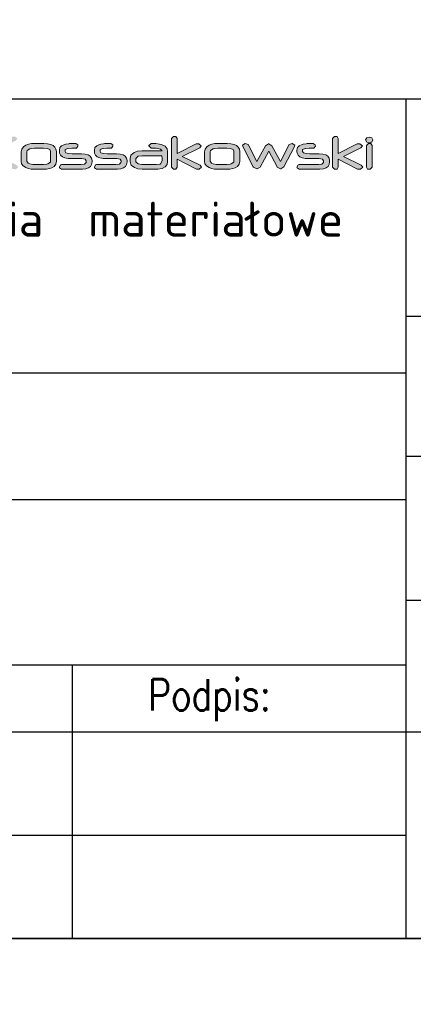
# Model space of a CAD drawing. Header units: millimetres. Extents: x -34919 to 306996, y -293018 to -145733.
# Tile 175 of 256: x 82283 to 82498, y -196154 to -195615. Entities that reach past the tile are written whole.
import ezdxf

# ---------------------------------------------------------------- set-up
doc = ezdxf.new("R2010")
doc.units = ezdxf.units.MM
doc.header["$LTSCALE"] = 3
doc.layers.add('Prz', color=5, linetype='Continuous')
doc.layers.add('TABELA', color=7, linetype='Continuous')
doc.layers.add('SIATKA', color=5, linetype='Continuous', lineweight=18)
doc.styles.add('Annotative', font='txt')
doc.styles.add('NOVE3', font='romans.shx', dxfattribs={"width": 0.7})
doc.styles.add('ROMANS', font='romans.shx')

# ---------------------------------------------------------------- blocks, each defined once
blk = doc.blocks.new('structure pro')
h = blk.add_hatch(color=7)
h.dxf.hatch_style = 1
h.paths.add_polyline_path([(739.2, 22.6), (739.75, 24.09), (741.79, 25.19), (745.17, 25.58), (748.07, 25.58), (749.33, 27.39), (749.17, 28.65), (747.37, 29.9), (747.13, 29.9), (743.75, 29.75), (741, 29.43), (738.81, 28.88), (738.33, 28.65), (735.98, 27.23), (734.56, 25.19), (734.09, 22.6), (734.09, 8.31), (734.09, 7.76), (735.9, 6.34), (738.18, 6.5), (739.2, 8.31)])
h.paths.add_polyline_path([(553.28, 43.25), (550.33, 45.35), (549.87, 45.35), (544.24, 45.15), (539.6, 44.63), (536, 43.65), (535.15, 43.39), (531.22, 40.96), (528.86, 37.63), (528.08, 33.24), (528.08, 9.48), (528.21, 8.44), (531.15, 6.21), (534.95, 6.47), (536.72, 9.42), (536.72, 33.24), (537.63, 35.79), (540.91, 37.56), (546.6, 38.22), (551.38, 38.28), (553.54, 41.29)])
h.paths.add_polyline_path([(115.83, 43.25), (112.82, 45.35), (112.42, 45.35), (106.8, 45.15), (102.15, 44.63), (98.48, 43.65), (97.7, 43.39), (93.77, 40.96), (91.42, 37.63), (90.63, 33.24), (90.63, 9.48), (90.7, 8.44), (93.71, 6.21), (97.44, 6.47), (99.2, 9.42), (99.2, 33.24), (100.12, 35.79), (103.46, 37.56), (109.15, 38.22), (113.93, 38.28), (116.02, 41.29)])
h.paths.add_polyline_path([(1436.84, 35.09), (1434.56, 35.72), (1432.28, 35.09), (1431.18, 33.12), (1432.28, 31.08), (1434.56, 30.45), (1436.84, 31.08), (1437.86, 33.12)])
h.paths.add_polyline_path([(1436.13, 29.75), (1433.93, 29.98), (1432.05, 28.02), (1432.05, 8.31), (1432.99, 6.58), (1435.27, 6.34), (1437.15, 8.31), (1437.15, 28.02)])
h.paths.add_polyline_path([(1405.27, 36.11), (1403.07, 36.19), (1401.18, 34.3), (1401.18, 8.31), (1403.07, 6.34), (1405.27, 6.58), (1406.29, 8.31), (1406.29, 15.45), (1423.96, 6.58), (1426.47, 6.34), (1428.59, 8.15), (1427.33, 10.03), (1411.08, 18.12), (1426.94, 26.06), (1428.28, 27.86), (1426.08, 29.67), (1423.72, 29.51), (1406.29, 20.79), (1406.29, 34.3)])
h.paths.add_polyline_path([(1385.4, 28.65), (1383.59, 29.9), (1380.45, 29.83), (1377.94, 29.75), (1377.15, 29.67), (1374.48, 29.35), (1373.38, 29.04), (1370.71, 27.86), (1369.14, 26.13), (1368.67, 23.86), (1368.67, 22.6), (1368.82, 20.95), (1369.77, 19.22), (1371.34, 17.81), (1373.62, 16.87), (1376.6, 16.32), (1380.21, 16.08), (1388.62, 16.08), (1389.09, 16.08), (1392.07, 15.53), (1393.01, 13.96), (1393.01, 13.1), (1392.94, 12.47), (1391.44, 11.13), (1388.22, 10.74), (1370.71, 10.74), (1369.77, 10.51), (1368.75, 8.31), (1368.82, 7.68), (1370.71, 6.34), (1388.14, 6.34), (1389.64, 6.42), (1392.78, 6.81), (1395.21, 7.68), (1397.02, 9.01), (1398.04, 10.82), (1398.43, 13.1), (1398.43, 14.2), (1398.43, 14.35), (1397.96, 16.55), (1396.78, 18.28), (1394.9, 19.54), (1392.23, 20.24), (1388.85, 20.48), (1380.29, 20.48), (1377.15, 20.71), (1374.64, 21.42), (1373.85, 22.6), (1373.85, 23.86), (1373.93, 24.33), (1376.36, 25.43), (1376.68, 25.43), (1379.9, 25.51), (1383.59, 25.51), (1384.22, 25.58), (1385.55, 27.39)])
h.paths.add_polyline_path([(1324.29, 28.8), (1321.55, 29.98), (1321.47, 29.98), (1319.19, 28.33), (1319.5, 27.08), (1328.85, 8.46), (1329.09, 8.15), (1332.07, 6.74), (1332.38, 6.74), (1335.21, 8.38), (1342.99, 22.76), (1350.6, 8.46), (1350.68, 8.31), (1353.67, 6.81), (1353.98, 6.81), (1356.81, 8.46), (1366.39, 27.08), (1366.7, 28.33), (1366.7, 28.41), (1364.27, 29.98), (1361.6, 28.8), (1353.67, 13.49), (1345.89, 27.78), (1345.89, 27.86), (1342.99, 29.51), (1342.75, 29.51), (1340, 27.78), (1332.23, 13.49)])
h.paths.add_polyline_path([(1308.59, 29.67), (1305.13, 29.9), (1296.49, 29.9), (1293.98, 29.75), (1291.15, 29.2), (1288.8, 28.33), (1286.6, 26.92), (1285.11, 24.8), (1284.56, 22.36), (1284.56, 13.65), (1284.95, 11.45), (1286.36, 9.41), (1288.8, 7.83), (1290.84, 7.13), (1293.59, 6.58), (1296.49, 6.34), (1305.13, 6.34), (1307.49, 6.5), (1310.32, 6.97), (1312.59, 7.76), (1314.56, 9.01), (1316.05, 11.05), (1316.6, 13.65), (1316.6, 22.36), (1316.6, 22.44), (1316.28, 24.72), (1315.26, 26.61), (1313.69, 28.02), (1311.49, 29.04)])
h.paths.add_polyline_path([(1296.57, 25.51), (1304.97, 25.51), (1308.43, 25.19), (1310.63, 24.33), (1311.34, 22.76), (1311.34, 13.65), (1311.18, 12.86), (1308.82, 11.29), (1307.8, 11.05), (1304.97, 10.74), (1296.57, 10.74), (1295.08, 10.74), (1292.41, 11.21), (1291, 11.84), (1289.74, 13.65), (1289.74, 22.36), (1289.97, 23.39), (1292.33, 24.96), (1293.67, 25.27)], flags=16)
h.paths.add_polyline_path([(1258.48, 36.11), (1256.28, 36.19), (1254.4, 34.3), (1254.4, 8.31), (1256.28, 6.34), (1258.48, 6.58), (1259.5, 8.31), (1259.5, 15.45), (1277.17, 6.58), (1279.69, 6.34), (1281.81, 8.15), (1280.55, 10.03), (1264.29, 18.12), (1280.16, 26.06), (1281.49, 27.86), (1279.29, 29.67), (1276.94, 29.51), (1259.5, 20.79), (1259.5, 34.3)])
h.paths.add_polyline_path([(1240.1, 29.75), (1235.86, 29.9), (1233.9, 27.94), (1233.9, 27.63), (1235.86, 25.51), (1237.04, 25.51), (1237.28, 25.51), (1238.14, 25.58), (1238.85, 25.58), (1240.57, 25.51), (1244.34, 24.8), (1245.84, 23.15), (1227.54, 23.15), (1223.61, 22.76), (1220.47, 21.66), (1220.31, 21.58), (1217.56, 19.3), (1216.7, 16.16), (1216.7, 13.18), (1216.7, 13.02), (1217.72, 10.11), (1220.71, 7.83), (1223.93, 6.74), (1227.69, 6.34), (1240.34, 6.34), (1242.15, 6.42), (1245.99, 7.05), (1248.74, 8.46), (1250.39, 10.58), (1250.94, 13.41), (1250.94, 22.68), (1250.55, 24.96), (1248.66, 27.39), (1245.29, 29.04), (1243.56, 29.35)])
h.paths.add_polyline_path([(1240.42, 10.74), (1227.54, 10.74), (1224.16, 11.21), (1221.88, 13.25), (1221.88, 16.24), (1224.08, 18.2), (1227.46, 18.75), (1245.76, 18.75), (1245.76, 17.89), (1245.84, 16.71), (1245.84, 15.53), (1245.84, 14.67), (1245.84, 14.12), (1244.34, 11.29), (1244.11, 11.13)], flags=16)
h.paths.add_polyline_path([(1200.91, 28.65), (1199.11, 29.9), (1196.04, 29.83), (1193.45, 29.75), (1192.67, 29.67), (1190, 29.35), (1188.9, 29.04), (1186.31, 27.86), (1184.74, 26.13), (1184.19, 23.86), (1184.19, 22.6), (1184.42, 20.95), (1185.29, 19.22), (1186.86, 17.81), (1189.13, 16.87), (1192.12, 16.32), (1195.73, 16.08), (1204.13, 16.08), (1204.61, 16.08), (1207.59, 15.53), (1208.53, 13.96), (1208.53, 13.1), (1208.45, 12.47), (1206.96, 11.13), (1203.74, 10.74), (1186.23, 10.74), (1185.29, 10.51), (1184.26, 8.31), (1184.34, 7.68), (1186.23, 6.34), (1203.66, 6.34), (1205.16, 6.42), (1208.3, 6.81), (1210.81, 7.68), (1212.54, 9.01), (1213.56, 10.82), (1213.95, 13.1), (1213.95, 14.2), (1213.95, 14.35), (1213.48, 16.55), (1212.3, 18.28), (1210.42, 19.54), (1207.75, 20.24), (1204.37, 20.48), (1195.81, 20.48), (1192.67, 20.71), (1190.15, 21.42), (1189.37, 22.6), (1189.37, 23.86), (1189.45, 24.33), (1191.88, 25.43), (1192.2, 25.43), (1195.42, 25.51), (1199.11, 25.51), (1199.74, 25.58), (1201.07, 27.39)])
h.paths.add_polyline_path([(1169.11, 28.65), (1167.3, 29.9), (1164.16, 29.83), (1161.65, 29.75), (1160.86, 29.67), (1158.19, 29.35), (1157.09, 29.04), (1154.42, 27.86), (1152.85, 26.13), (1152.38, 23.86), (1152.38, 22.6), (1152.54, 20.95), (1153.48, 19.22), (1155.05, 17.81), (1157.33, 16.87), (1160.23, 16.32), (1163.92, 16.08), (1172.33, 16.08), (1172.72, 16.08), (1175.7, 15.53), (1176.72, 13.96), (1176.72, 13.1), (1176.65, 12.47), (1175.15, 11.13), (1171.86, 10.74), (1154.34, 10.74), (1153.48, 10.51), (1152.46, 8.31), (1152.54, 7.68), (1154.34, 6.34), (1171.86, 6.34), (1173.35, 6.42), (1176.49, 6.81), (1178.92, 7.68), (1180.73, 9.01), (1181.75, 10.82), (1182.07, 13.1), (1182.07, 14.2), (1182.07, 14.35), (1181.67, 16.55), (1180.49, 18.28), (1178.61, 19.54), (1175.94, 20.24), (1172.56, 20.48), (1163.92, 20.48), (1160.78, 20.71), (1158.35, 21.42), (1157.48, 22.6), (1157.48, 23.86), (1157.64, 24.33), (1160.08, 25.43), (1160.39, 25.43), (1163.61, 25.51), (1167.3, 25.51), (1167.93, 25.58), (1169.26, 27.39)])
h.paths.add_polyline_path([(1141.62, 29.67), (1138.16, 29.9), (1129.52, 29.9), (1127.01, 29.75), (1124.18, 29.2), (1121.83, 28.33), (1119.63, 26.92), (1118.06, 24.8), (1117.59, 22.36), (1117.59, 13.65), (1117.98, 11.45), (1119.39, 9.41), (1121.83, 7.83), (1123.87, 7.13), (1126.62, 6.58), (1129.52, 6.34), (1138.16, 6.34), (1140.52, 6.5), (1143.35, 6.97), (1145.62, 7.76), (1147.59, 9.01), (1149.08, 11.05), (1149.63, 13.65), (1149.63, 22.36), (1149.63, 22.44), (1149.24, 24.72), (1148.29, 26.61), (1146.72, 28.02), (1144.45, 29.04)])
h.paths.add_polyline_path([(1129.6, 25.51), (1138.01, 25.51), (1141.46, 25.19), (1143.66, 24.33), (1144.37, 22.76), (1144.37, 13.65), (1144.13, 12.86), (1141.85, 11.29), (1140.83, 11.05), (1138.01, 10.74), (1129.6, 10.74), (1128.11, 10.74), (1125.44, 11.21), (1123.95, 11.84), (1122.77, 13.65), (1122.77, 22.36), (1123.01, 23.39), (1125.36, 24.96), (1126.7, 25.27)], flags=16)
h.paths.add_polyline_path([(1086.96, 34.3), (1084.99, 36.19), (1082.72, 36.11), (1081.62, 34.3), (1081.62, 8.31), (1082.72, 6.58), (1084.99, 6.34), (1086.96, 8.31), (1086.96, 18.67), (1109.81, 6.66), (1112.64, 6.34), (1114.84, 8.15), (1113.58, 10.03), (1091.75, 21.58), (1112.8, 32.65), (1114.13, 34.46), (1111.93, 36.19), (1108.95, 36.03), (1086.96, 24.33)])
h.paths.add_polyline_path([(1052.94, 36.11), (1050.74, 36.19), (1048.78, 34.3), (1048.78, 20.56), (1044.07, 15.92), (1043.59, 15.14), (1044.62, 14.35), (1046.11, 14.67), (1048.78, 17.26), (1048.78, 8.31), (1049.88, 6.58), (1052.08, 6.34), (1053.96, 8.31), (1053.96, 22.29), (1058.83, 27), (1059.22, 27.78), (1058.2, 28.57), (1056.79, 28.33), (1053.96, 25.58), (1053.96, 34.3)])
h.paths.add_polyline_path([(1034.65, 29.67), (1031.51, 29.9), (1021.93, 29.9), (1019.02, 29.75), (1016.2, 29.28), (1013.92, 28.49), (1011.56, 27), (1009.99, 24.96), (1009.52, 22.44), (1009.52, 13.8), (1009.52, 13.1), (1010.38, 10.66), (1012.35, 8.54), (1013.05, 8.07), (1015.41, 7.13), (1018.63, 6.58), (1021.14, 6.42), (1022.32, 6.42), (1025.39, 6.34), (1026.01, 6.42), (1027.27, 8.31), (1027.19, 9.41), (1025.39, 10.74), (1023.89, 10.74), (1021.22, 10.82), (1018.79, 11.13), (1017.53, 11.53), (1015.49, 13.02), (1014.86, 15.45), (1014.86, 15.61), (1040.54, 15.61), (1040.86, 15.61), (1041.96, 17.73), (1041.96, 23.39), (1041.8, 24.72), (1040.62, 26.92), (1038.27, 28.57), (1037.24, 29.04)])
h.paths.add_polyline_path([(1022.71, 25.58), (1026.41, 25.58), (1028.06, 25.58), (1031.9, 25.35), (1034.73, 24.88), (1036.38, 24.01), (1036.93, 22.99), (1036.93, 20.09), (1014.7, 20.09), (1014.7, 22.76), (1015.18, 24.01), (1017.92, 25.19), (1019.89, 25.43)], flags=16)
h.paths.add_polyline_path([(965.23, 28.8), (962.48, 29.98), (962.4, 29.98), (960.04, 28.33), (960.36, 27.08), (969.78, 8.46), (969.94, 8.15), (973, 6.74), (973.32, 6.74), (976.14, 8.38), (983.84, 22.76), (991.46, 8.46), (991.54, 8.31), (994.52, 6.81), (994.91, 6.81), (997.66, 8.46), (1007.24, 27.08), (1007.64, 28.33), (1007.64, 28.41), (1005.2, 29.98), (1002.45, 28.8), (994.52, 13.49), (986.82, 27.78), (986.75, 27.86), (983.84, 29.51), (983.68, 29.51), (980.85, 27.78), (973.16, 13.49)])
h.paths.add_polyline_path([(946.61, 29.75), (942.37, 29.9), (940.41, 27.94), (940.41, 27.63), (942.37, 25.51), (943.55, 25.51), (943.79, 25.51), (944.65, 25.58), (945.36, 25.58), (947.08, 25.51), (950.85, 24.8), (952.35, 23.15), (934.05, 23.15), (930.2, 22.76), (926.98, 21.66), (926.82, 21.58), (924.07, 19.3), (923.21, 16.16), (923.21, 13.18), (923.21, 13.02), (924.23, 10.11), (927.21, 7.83), (930.43, 6.74), (934.2, 6.34), (946.85, 6.34), (948.66, 6.42), (952.5, 7.05), (955.25, 8.46), (956.9, 10.58), (957.45, 13.41), (957.45, 22.68), (957.06, 24.96), (955.17, 27.39), (951.8, 29.04), (950.07, 29.35)])
h.paths.add_polyline_path([(946.93, 10.74), (934.05, 10.74), (930.67, 11.21), (928.39, 13.25), (928.39, 16.24), (930.59, 18.2), (933.97, 18.75), (952.27, 18.75), (952.27, 17.89), (952.35, 16.71), (952.35, 15.53), (952.35, 14.67), (952.35, 14.12), (950.85, 11.29), (950.62, 11.13)], flags=16)
h.paths.add_polyline_path([(911.82, 35.95), (907.89, 36.19), (885.28, 36.19), (883.31, 34.3), (883.31, 8.31), (885.28, 6.34), (887.63, 6.58), (888.81, 8.31), (888.81, 17.02), (907.66, 17.02), (909.07, 17.1), (912.76, 17.49), (915.98, 18.52), (917.4, 19.22), (919.68, 21.66), (920.46, 24.96), (920.46, 29.59), (920.38, 30.3), (918.97, 32.97), (915.75, 34.93), (915.12, 35.17)])
h.paths.add_polyline_path([(888.81, 31.79), (907.97, 31.79), (910.41, 31.71), (913.86, 30.85), (915.04, 29.2), (915.04, 25.11), (914.57, 23.54), (912.29, 22.05), (907.97, 21.5), (888.81, 21.5)], flags=16)
h.paths.add_polyline_path([(851.51, 11.05), (852.6, 9.09), (851.51, 7.05), (849.23, 6.42), (846.95, 7.05), (845.85, 9.09), (846.95, 11.05), (849.23, 11.68)])
h.paths.add_polyline_path([(828.34, 38.54), (827.32, 38.7), (825.59, 38.07), (824.72, 36.42), (825.59, 34.77), (827.39, 34.22), (829.12, 34.85), (829.99, 36.42), (829.75, 37.36), (829.2, 38.07)])
h.paths.add_polyline_path([(842.47, 28.41), (840.82, 29.12), (838.86, 28.49), (812.39, 11.29), (810.98, 9.17), (812.16, 7.05), (814.59, 6.34), (841.69, 6.34), (841.85, 6.34), (843.73, 8.54), (843.73, 8.7), (841.69, 10.74), (820.17, 10.82), (842.47, 25.35), (843.1, 26.68)])
h.paths.add_polyline_path([(801.01, 29.59), (796.45, 29.9), (788.05, 29.9), (784.99, 29.75), (781.14, 29.04), (778.39, 27.7), (776.74, 25.74), (776.19, 23.15), (776.19, 8.31), (777.21, 6.58), (779.41, 6.34), (781.37, 8.31), (781.37, 23.23), (781.37, 23.39), (783.89, 25.35), (785.3, 25.43), (787.58, 25.51), (796.45, 25.51), (798.96, 25.51), (800.38, 25.35), (800.77, 25.27), (802.97, 23.23), (802.97, 8.31), (804.07, 6.58), (806.27, 6.34), (808.23, 8.31), (808.23, 23.23), (808, 24.8), (806.82, 27.08), (804.46, 28.65)])
h.paths.add_polyline_path([(771.79, 35.09), (769.51, 35.72), (767.24, 35.09), (766.14, 33.12), (767.24, 31.08), (769.51, 30.45), (771.79, 31.08), (772.89, 33.12)])
h.paths.add_polyline_path([(771.16, 29.75), (768.96, 29.98), (767, 28.02), (767, 8.31), (768.02, 6.58), (770.22, 6.34), (772.18, 8.31), (772.18, 28.02)])
h.paths.add_polyline_path([(730.01, 36.03), (727.81, 36.19), (725.85, 34.3), (725.85, 29.67), (710.45, 29.67), (706.84, 29.51), (703.23, 28.65), (700.56, 27.23), (698.91, 25.11), (698.2, 22.36), (698.12, 20.09), (698.12, 16.08), (698.2, 13.02), (698.52, 11.21), (699.93, 9.09), (702.44, 7.6), (705.98, 6.66), (710.53, 6.34), (718.39, 6.34), (719.49, 6.42), (723.18, 6.81), (726.4, 7.83), (727.5, 8.38), (730.17, 10.66), (731.03, 13.57), (731.03, 34.3)])
h.paths.add_polyline_path([(717.91, 10.74), (710.45, 10.74), (709.35, 10.74), (706.06, 10.98), (705.03, 11.37), (703.39, 13.96), (703.39, 22.29), (703.7, 23.39), (705.9, 24.88), (710.3, 25.35), (725.85, 25.35), (725.85, 13.73), (725.22, 12.23), (722.63, 11.13)], flags=16)
h.paths.add_polyline_path([(598.24, 45.02), (592.41, 45.35), (578.08, 45.35), (573.83, 45.15), (569.18, 44.3), (565.19, 42.73), (561.52, 40.38), (558.97, 36.97), (558.12, 32.78), (558.12, 18.38), (558.77, 14.72), (561.13, 11.25), (565.25, 8.63), (568.59, 7.46), (573.17, 6.54), (578.08, 6.21), (592.41, 6.21), (596.34, 6.34), (601.05, 7.13), (604.91, 8.57), (608.12, 10.66), (610.67, 14.07), (611.52, 18.38), (611.52, 32.85), (611.52, 33.05), (610.93, 36.84), (609.36, 39.92), (606.68, 42.27), (602.95, 43.97)])
h.paths.add_polyline_path([(578.21, 38.08), (592.15, 38.08), (597.91, 37.63), (601.58, 36.06), (602.82, 33.44), (602.82, 18.38), (602.49, 17.01), (598.63, 14.39), (596.93, 13.93), (592.22, 13.41), (578.21, 13.41), (575.72, 13.54), (571.27, 14.26), (568.85, 15.31), (566.76, 18.38), (566.76, 32.78), (567.22, 34.55), (571.14, 37.1), (573.3, 37.69)], flags=16)
h.paths.add_polyline_path([(508.97, 45.09), (502.82, 45.35), (489.14, 45.35), (484.49, 45.22), (479.71, 44.63), (476.24, 43.65), (472.71, 41.55), (470.29, 38.15), (469.44, 33.77), (469.44, -1.45), (469.57, -2.43), (472.65, -4.65), (476.31, -4.33), (478.08, -1.45), (478.08, 6.54), (504.91, 6.54), (510.08, 6.8), (514.92, 7.78), (518.65, 9.42), (521.4, 11.84), (522.97, 14.92), (523.56, 18.65), (523.56, 33.83), (523.5, 34.55), (522.78, 37.82), (520.95, 40.57), (518.07, 42.67), (514.07, 44.17)])
h.paths.add_polyline_path([(504.91, 13.74), (478.08, 13.74), (478.08, 33.5), (478.08, 33.9), (479.52, 36.25), (483.31, 37.69), (489.47, 38.15), (502.95, 38.15), (506.09, 38.08), (510.08, 37.76), (512.9, 36.84), (514.86, 33.77), (514.86, 18.52), (513.94, 16.09), (510.67, 14.33)], flags=16)
h.paths.add_polyline_path([(405.23, 45.02), (400.13, 45.41), (384.03, 45.41), (379.25, 45.22), (374.61, 44.43), (370.74, 43.06), (366.75, 40.57), (364.2, 37.17), (363.35, 32.98), (363.35, 18.58), (363.41, 17.47), (364.85, 13.41), (368.13, 9.81), (369.3, 9.09), (373.3, 7.46), (378.6, 6.47), (382.79, 6.28), (384.75, 6.21), (389.85, 6.21), (390.9, 6.28), (393.06, 9.42), (392.8, 11.32), (389.85, 13.41), (387.37, 13.48), (382.98, 13.61), (378.79, 14.13), (376.83, 14.79), (373.43, 17.34), (372.25, 21.26), (372.25, 21.59), (415.12, 21.59), (415.64, 21.59), (417.47, 25.13), (417.47, 34.55), (417.28, 36.78), (415.25, 40.44), (411.32, 43.19), (409.62, 43.91)])
h.paths.add_polyline_path([(385.4, 38.22), (391.56, 38.28), (394.24, 38.22), (400.72, 37.82), (405.37, 36.97), (408.18, 35.66), (409.1, 33.83), (409.1, 29.05), (371.99, 29.05), (371.99, 33.5), (372.84, 35.6), (377.42, 37.56), (380.69, 37.95)], flags=16)
edge = h.paths.add_edge_path()
edge.add_line((357.72, 38.28), (359.88, 41.29))
edge.add_line((359.88, 41.29), (359.62, 43.25))
edge.add_line((359.62, 43.25), (356.67, 45.35))
edge.add_line((356.67, 45.35), (356.21, 45.35))
edge.add_line((356.21, 45.35), (350.59, 45.15))
edge.add_line((350.59, 45.15), (345.94, 44.63))
edge.add_line((345.94, 44.63), (342.34, 43.65))
edge.add_line((342.34, 43.65), (341.49, 43.39))
edge.add_line((341.49, 43.39), (337.56, 40.96))
edge.add_line((337.56, 40.96), (335.21, 37.63))
edge.add_line((335.21, 37.63), (334.42, 33.24))
edge.add_line((334.42, 33.24), (334.42, 9.48))
edge.add_line((334.42, 9.48), (334.55, 8.44))
edge.add_line((334.55, 8.44), (337.5, 6.21))
edge.add_line((337.5, 6.21), (341.23, 6.47))
edge.add_line((341.23, 6.47), (343.06, 9.42))
edge.add_line((343.06, 9.42), (343.06, 33.24))
edge.add_line((343.06, 33.24), (343.98, 35.79))
edge.add_line((343.98, 35.79), (347.25, 37.56))
edge.add_line((347.25, 37.56), (352.94, 38.22))
edge.add_line((352.94, 38.22), (357.72, 38.28))
edge.add_line((357.72, 38.28), (352.94, 38.22))
h.paths.add_polyline_path([(281.74, 45.09), (278.01, 45.35), (276.96, 45.28), (274.8, 42.14), (274.8, 17.86), (274.86, 16.88), (275.65, 13.61), (277.55, 10.92), (280.49, 8.9), (284.55, 7.39), (289.66, 6.47), (295.81, 6.21), (299.87, 6.21), (300.19, 6.15), (302.74, 6.15), (304.51, 6.08), (305.23, 6.08), (311.71, 6.34), (317.14, 7.13), (321.59, 8.31), (325.06, 10.01), (327.55, 12.17), (328.99, 14.79), (329.51, 17.86), (329.51, 42.14), (329.38, 43.25), (326.31, 45.35), (322.51, 45.09), (320.74, 42.14), (320.74, 17.8), (320.74, 17.21), (319.04, 15.11), (315.05, 13.87), (308.63, 13.41), (295.81, 13.41), (293.71, 13.48), (288.02, 14.13), (284.55, 15.57), (283.44, 17.86), (283.44, 42.14)])
h.paths.add_polyline_path([(252.15, 55.69), (248.49, 55.95), (247.51, 55.89), (245.28, 52.74), (245.28, 45.02), (242.53, 45.02), (240.96, 44.83), (238.93, 41.49), (240.96, 38.08), (242.53, 37.95), (245.28, 37.89), (245.28, 9.42), (247.05, 6.47), (250.71, 6.21), (251.76, 6.28), (253.92, 9.42), (253.92, 37.89), (267.53, 37.89), (268.58, 37.95), (270.81, 41.03), (270.54, 42.93), (267.53, 45.02), (253.92, 45.02), (253.92, 52.74)])
h.paths.add_polyline_path([(236.05, 43.32), (232.91, 45.35), (198.75, 45.35), (194.17, 45.15), (189.19, 44.24), (185.33, 42.6), (182.58, 40.31), (180.95, 37.23), (180.42, 33.5), (180.42, 18.06), (181.14, 13.87), (183.43, 10.4), (187.36, 7.98), (190.18, 7.06), (194.76, 6.41), (200.58, 6.21), (232.45, 6.21), (234.35, 6.47), (236.45, 9.42), (236.19, 11.32), (233.24, 13.41), (200.84, 13.41), (199.01, 13.48), (193.45, 14.2), (190.11, 15.83), (189, 18.45), (189, 33.77), (189.98, 35.99), (193.38, 37.56), (199.4, 38.08), (232.91, 38.08), (234.35, 38.35), (236.25, 41.75)])
h.paths.add_polyline_path([(127.87, 45.09), (124.21, 45.35), (123.16, 45.28), (121, 42.14), (121, 17.86), (121, 16.88), (121.85, 13.61), (123.75, 10.92), (126.69, 8.9), (130.75, 7.39), (135.79, 6.47), (141.94, 6.21), (146, 6.21), (146.33, 6.15), (148.88, 6.15), (150.71, 6.08), (151.43, 6.08), (157.85, 6.34), (163.28, 7.13), (167.79, 8.31), (171.2, 10.01), (173.68, 12.17), (175.19, 14.79), (175.65, 17.86), (175.65, 42.14), (175.58, 43.25), (172.44, 45.35), (168.71, 45.09), (166.94, 42.14), (166.94, 17.8), (166.88, 17.21), (165.24, 15.11), (161.18, 13.87), (154.83, 13.41), (141.94, 13.41), (139.91, 13.48), (134.15, 14.13), (130.75, 15.57), (129.57, 17.86), (129.57, 42.14)])
h.paths.add_polyline_path([(69.3, 55.69), (65.63, 55.95), (64.65, 55.89), (62.49, 52.74), (62.49, 45.02), (59.67, 45.02), (58.1, 44.83), (56.07, 41.49), (58.1, 38.08), (59.67, 37.95), (62.49, 37.89), (62.49, 9.42), (64.19, 6.47), (67.92, 6.21), (68.9, 6.28), (71.06, 9.42), (71.06, 37.89), (84.68, 37.89), (85.79, 37.95), (87.95, 41.03), (87.69, 42.93), (84.68, 45.02), (71.06, 45.02), (71.06, 52.74)])
h.paths.add_polyline_path([(31.73, 43.25), (28.78, 45.35), (23.55, 45.35), (19.29, 45.15), (17.98, 45.09), (13.6, 44.5), (11.7, 44.04), (7.38, 42.08), (4.7, 39.13), (3.85, 35.34), (3.85, 33.18), (4.18, 30.49), (5.68, 27.61), (8.3, 25.32), (12.09, 23.69), (17.07, 22.77), (23.16, 22.44), (37.16, 22.44), (37.88, 22.44), (42.85, 21.46), (44.49, 18.84), (44.49, 17.4), (44.36, 16.36), (41.87, 14.2), (36.44, 13.41), (7.25, 13.41), (5.75, 13.15), (4.04, 9.42), (4.18, 8.37), (7.25, 6.21), (36.38, 6.21), (38.8, 6.28), (44.1, 6.93), (48.16, 8.44), (51.1, 10.66), (52.87, 13.61), (53.46, 17.4), (53.46, 19.17), (53.46, 19.5), (52.74, 23.16), (50.77, 26.04), (47.57, 28.14), (43.18, 29.38), (37.49, 29.77), (23.22, 29.77), (17.98, 30.03), (13.86, 31.21), (12.49, 33.31), (12.49, 35.34), (12.62, 36.12), (16.74, 37.95), (17.26, 38.02), (22.57, 38.08), (28.78, 38.08), (29.83, 38.22), (31.99, 41.29)])
edge = h.paths.add_edge_path()
edge.add_line((748.07, 25.58), (745.17, 25.58))
edge.add_line((551.38, 38.28), (546.6, 38.22))
edge.add_line((113.93, 38.28), (109.15, 38.22))
at = {"color": 7, "lineweight": 0}
for p, q in [((1256.28, 36.19), (1254.4, 34.3)), ((1258.48, 36.11), (1256.28, 36.19)), ((1259.5, 34.3), (1258.48, 36.11)), ((1403.07, 36.19), (1401.18, 34.3)), ((1405.27, 36.11), (1403.07, 36.19)), ((1406.29, 34.3), (1405.27, 36.11)), ((1121.83, 28.33), (1119.63, 26.92)), ((1124.18, 29.2), (1121.83, 28.33)), ((1127.01, 29.75), (1124.18, 29.2)), ((1129.52, 29.9), (1127.01, 29.75)), ((1138.16, 29.9), (1129.52, 29.9)), ((1141.62, 29.67), (1138.16, 29.9)), ((1144.45, 29.04), (1141.62, 29.67)), ((1146.72, 28.02), (1144.45, 29.04)), ((1148.29, 26.61), (1146.72, 28.02)), ((1154.42, 27.86), (1152.85, 26.13)), ((1157.09, 29.04), (1154.42, 27.86)), ((1158.19, 29.35), (1157.09, 29.04)), ((1160.86, 29.67), (1158.19, 29.35)), ((1161.65, 29.75), (1160.86, 29.67)), ((1164.16, 29.83), (1161.65, 29.75)), ((1167.3, 29.9), (1164.16, 29.83)), ((1169.11, 28.65), (1167.3, 29.9)), ((1167.93, 25.58), (1169.26, 27.39)), ((1169.26, 27.39), (1169.11, 28.65)), ((1186.31, 27.86), (1184.74, 26.13)), ((1188.9, 29.04), (1186.31, 27.86)), ((1190, 29.35), (1188.9, 29.04)), ((1192.67, 29.67), (1190, 29.35)), ((1193.45, 29.75), (1192.67, 29.67)), ((1196.04, 29.83), (1193.45, 29.75)), ((1199.11, 29.9), (1196.04, 29.83)), ((1200.91, 28.65), (1199.11, 29.9)), ((1199.74, 25.58), (1201.07, 27.39)), ((1201.07, 27.39), (1200.91, 28.65)), ((1235.86, 29.9), (1233.9, 27.94)), ((1233.9, 27.94), (1233.9, 27.63)), ((1233.9, 27.63), (1235.86, 25.51)), ((1240.1, 29.75), (1235.86, 29.9)), ((1243.56, 29.35), (1240.1, 29.75)), ((1245.29, 29.04), (1243.56, 29.35)), ((1248.66, 27.39), (1245.29, 29.04)), ((1250.55, 24.96), (1248.66, 27.39)), ((1254.4, 34.3), (1254.4, 8.31)), ((1259.5, 20.79), (1259.5, 34.3)), ((1276.94, 29.51), (1259.5, 20.79)), ((1279.29, 29.67), (1276.94, 29.51)), ((1281.49, 27.86), (1279.29, 29.67)), ((1280.16, 26.06), (1281.49, 27.86)), ((1288.8, 28.33), (1286.6, 26.92)), ((1291.15, 29.2), (1288.8, 28.33)), ((1293.98, 29.75), (1291.15, 29.2)), ((1296.49, 29.9), (1293.98, 29.75)), ((1305.13, 29.9), (1296.49, 29.9)), ((1308.59, 29.67), (1305.13, 29.9)), ((1311.49, 29.04), (1308.59, 29.67)), ((1313.69, 28.02), (1311.49, 29.04)), ((1315.26, 26.61), (1313.69, 28.02)), ((1321.47, 29.98), (1319.19, 28.33)), ((1319.19, 28.33), (1319.5, 27.08)), ((1319.5, 27.08), (1328.85, 8.46)), ((1321.55, 29.98), (1321.47, 29.98)), ((1324.29, 28.8), (1321.55, 29.98)), ((1332.23, 13.49), (1324.29, 28.8)), ((1340, 27.78), (1332.23, 13.49)), ((1342.75, 29.51), (1340, 27.78)), ((1342.99, 29.51), (1342.75, 29.51)), ((1345.89, 27.86), (1342.99, 29.51)), ((1345.89, 27.78), (1345.89, 27.86)), ((1353.67, 13.49), (1345.89, 27.78)), ((1361.6, 28.8), (1353.67, 13.49)), ((1356.81, 8.46), (1366.39, 27.08)), ((1364.27, 29.98), (1361.6, 28.8)), ((1366.7, 28.41), (1364.27, 29.98)), ((1366.39, 27.08), (1366.7, 28.33)), ((1366.7, 28.33), (1366.7, 28.41)), ((1370.71, 27.86), (1369.14, 26.13)), ((1373.38, 29.04), (1370.71, 27.86)), ((1374.48, 29.35), (1373.38, 29.04)), ((1377.15, 29.67), (1374.48, 29.35)), ((1377.94, 29.75), (1377.15, 29.67)), ((1380.45, 29.83), (1377.94, 29.75)), ((1383.59, 29.9), (1380.45, 29.83)), ((1385.4, 28.65), (1383.59, 29.9)), ((1384.22, 25.58), (1385.55, 27.39)), ((1385.55, 27.39), (1385.4, 28.65)), ((1401.18, 34.3), (1401.18, 8.31)), ((1406.29, 20.79), (1406.29, 34.3)), ((1423.72, 29.51), (1406.29, 20.79)), ((1426.08, 29.67), (1423.72, 29.51)), ((1428.28, 27.86), (1426.08, 29.67)), ((1426.94, 26.06), (1428.28, 27.86)), ((1432.28, 35.09), (1431.18, 33.12)), ((1431.18, 33.12), (1432.28, 31.08)), ((1433.93, 29.98), (1432.05, 28.02)), ((1432.05, 28.02), (1432.05, 8.31)), ((1434.56, 35.72), (1432.28, 35.09)), ((1432.28, 31.08), (1434.56, 30.45)), ((1436.13, 29.75), (1433.93, 29.98)), ((1436.84, 35.09), (1434.56, 35.72)), ((1434.56, 30.45), (1436.84, 31.08)), ((1437.15, 28.02), (1436.13, 29.75)), ((1437.86, 33.12), (1436.84, 35.09)), ((1436.84, 31.08), (1437.86, 33.12)), ((1437.15, 8.31), (1437.15, 28.02)), ((1118.06, 24.8), (1117.59, 22.36)), ((1117.59, 22.36), (1117.59, 13.65)), ((1119.63, 26.92), (1118.06, 24.8)), ((1122.77, 22.36), (1123.01, 23.39)), ((1122.77, 13.65), (1122.77, 22.36)), ((1123.01, 23.39), (1125.36, 24.96)), ((1125.36, 24.96), (1126.7, 25.27)), ((1126.7, 25.27), (1129.6, 25.51)), ((1129.6, 25.51), (1138.01, 25.51)), ((1138.01, 25.51), (1141.46, 25.19)), ((1141.46, 25.19), (1143.66, 24.33)), ((1143.66, 24.33), (1144.37, 22.76)), ((1144.37, 22.76), (1144.37, 13.65)), ((1149.24, 24.72), (1148.29, 26.61)), ((1149.63, 22.44), (1149.24, 24.72)), ((1149.63, 22.36), (1149.63, 22.44)), ((1149.63, 13.65), (1149.63, 22.36)), ((1152.85, 26.13), (1152.38, 23.86)), ((1152.38, 23.86), (1152.38, 22.6)), ((1152.38, 22.6), (1152.54, 20.95)), ((1152.54, 20.95), (1153.48, 19.22)), ((1153.48, 19.22), (1155.05, 17.81)), ((1157.48, 23.86), (1157.64, 24.33)), ((1157.48, 22.6), (1157.48, 23.86)), ((1158.35, 21.42), (1157.48, 22.6)), ((1157.64, 24.33), (1160.08, 25.43)), ((1160.78, 20.71), (1158.35, 21.42)), ((1160.08, 25.43), (1160.39, 25.43)), ((1160.39, 25.43), (1163.61, 25.51)), ((1163.92, 20.48), (1160.78, 20.71)), ((1163.61, 25.51), (1167.3, 25.51)), ((1172.56, 20.48), (1163.92, 20.48)), ((1167.3, 25.51), (1167.93, 25.58)), ((1175.94, 20.24), (1172.56, 20.48)), ((1178.61, 19.54), (1175.94, 20.24)), ((1180.49, 18.28), (1178.61, 19.54)), ((1181.67, 16.55), (1180.49, 18.28)), ((1184.74, 26.13), (1184.19, 23.86)), ((1184.19, 23.86), (1184.19, 22.6)), ((1184.19, 22.6), (1184.42, 20.95)), ((1184.42, 20.95), (1185.29, 19.22)), ((1185.29, 19.22), (1186.86, 17.81)), ((1189.37, 23.86), (1189.45, 24.33)), ((1189.37, 22.6), (1189.37, 23.86)), ((1190.15, 21.42), (1189.37, 22.6)), ((1189.45, 24.33), (1191.88, 25.43)), ((1192.67, 20.71), (1190.15, 21.42)), ((1191.88, 25.43), (1192.2, 25.43)), ((1192.2, 25.43), (1195.42, 25.51)), ((1195.81, 20.48), (1192.67, 20.71)), ((1195.42, 25.51), (1199.11, 25.51)), ((1204.37, 20.48), (1195.81, 20.48)), ((1199.11, 25.51), (1199.74, 25.58)), ((1207.75, 20.24), (1204.37, 20.48)), ((1210.42, 19.54), (1207.75, 20.24)), ((1212.3, 18.28), (1210.42, 19.54)), ((1213.48, 16.55), (1212.3, 18.28)), ((1217.56, 19.3), (1216.7, 16.16)), ((1220.31, 21.58), (1217.56, 19.3)), ((1220.47, 21.66), (1220.31, 21.58)), ((1223.61, 22.76), (1220.47, 21.66)), ((1221.88, 16.24), (1224.08, 18.2)), ((1227.54, 23.15), (1223.61, 22.76)), ((1224.08, 18.2), (1227.46, 18.75)), ((1227.46, 18.75), (1245.76, 18.75)), ((1245.84, 23.15), (1227.54, 23.15)), ((1227.54, 23.15), (1227.54, 23.15)), ((1235.86, 25.51), (1237.04, 25.51)), ((1237.04, 25.51), (1237.28, 25.51)), ((1237.28, 25.51), (1238.14, 25.58)), ((1238.14, 25.58), (1238.85, 25.58)), ((1238.85, 25.58), (1240.57, 25.51)), ((1240.57, 25.51), (1244.34, 24.8)), ((1244.34, 24.8), (1245.84, 23.15)), ((1245.76, 18.75), (1245.76, 17.89)), ((1250.94, 22.68), (1250.55, 24.96)), ((1250.94, 13.41), (1250.94, 22.68)), ((1259.5, 20.79), (1259.5, 20.79)), ((1264.29, 18.12), (1280.16, 26.06)), ((1280.55, 10.03), (1264.29, 18.12)), ((1285.11, 24.8), (1284.56, 22.36)), ((1284.56, 22.36), (1284.56, 13.65)), ((1286.6, 26.92), (1285.11, 24.8)), ((1289.74, 22.36), (1289.97, 23.39)), ((1289.74, 13.65), (1289.74, 22.36)), ((1289.97, 23.39), (1292.33, 24.96)), ((1292.33, 24.96), (1293.67, 25.27)), ((1293.67, 25.27), (1296.57, 25.51)), ((1296.57, 25.51), (1304.97, 25.51)), ((1304.97, 25.51), (1308.43, 25.19)), ((1308.43, 25.19), (1310.63, 24.33)), ((1310.63, 24.33), (1311.34, 22.76)), ((1311.34, 22.76), (1311.34, 13.65)), ((1316.28, 24.72), (1315.26, 26.61)), ((1316.6, 22.44), (1316.28, 24.72)), ((1316.6, 22.36), (1316.6, 22.44)), ((1316.6, 13.65), (1316.6, 22.36)), ((1335.21, 8.38), (1342.99, 22.76)), ((1342.99, 22.76), (1350.6, 8.46)), ((1369.14, 26.13), (1368.67, 23.86)), ((1368.67, 23.86), (1368.67, 22.6)), ((1368.67, 22.6), (1368.82, 20.95)), ((1368.82, 20.95), (1369.77, 19.22)), ((1369.77, 19.22), (1371.34, 17.81)), ((1373.85, 23.86), (1373.93, 24.33)), ((1373.85, 22.6), (1373.85, 23.86)), ((1374.64, 21.42), (1373.85, 22.6)), ((1373.93, 24.33), (1376.36, 25.43)), ((1377.15, 20.71), (1374.64, 21.42)), ((1376.36, 25.43), (1376.68, 25.43)), ((1376.68, 25.43), (1379.9, 25.51)), ((1380.29, 20.48), (1377.15, 20.71)), ((1379.9, 25.51), (1383.59, 25.51)), ((1388.85, 20.48), (1380.29, 20.48)), ((1383.59, 25.51), (1384.22, 25.58)), ((1392.23, 20.24), (1388.85, 20.48)), ((1394.9, 19.54), (1392.23, 20.24)), ((1396.78, 18.28), (1394.9, 19.54)), ((1397.96, 16.55), (1396.78, 18.28)), ((1406.29, 20.79), (1406.29, 20.79)), ((1411.08, 18.12), (1426.94, 26.06)), ((1427.33, 10.03), (1411.08, 18.12)), ((1117.59, 13.65), (1117.98, 11.45)), ((1117.98, 11.45), (1119.39, 9.41)), ((1119.39, 9.41), (1121.83, 7.83)), ((1123.95, 11.84), (1122.77, 13.65)), ((1125.44, 11.21), (1123.95, 11.84)), ((1128.11, 10.74), (1125.44, 11.21)), ((1129.6, 10.74), (1128.11, 10.74)), ((1138.01, 10.74), (1129.6, 10.74)), ((1140.83, 11.05), (1138.01, 10.74)), ((1141.85, 11.29), (1140.83, 11.05)), ((1144.13, 12.86), (1141.85, 11.29)), ((1144.37, 13.65), (1144.13, 12.86)), ((1145.62, 7.76), (1147.59, 9.01)), ((1147.59, 9.01), (1149.08, 11.05)), ((1149.08, 11.05), (1149.63, 13.65)), ((1153.48, 10.51), (1152.46, 8.31)), ((1154.34, 10.74), (1153.48, 10.51)), ((1171.86, 10.74), (1154.34, 10.74)), ((1155.05, 17.81), (1157.33, 16.87)), ((1157.33, 16.87), (1160.23, 16.32)), ((1160.23, 16.32), (1163.92, 16.08)), ((1163.92, 16.08), (1172.33, 16.08)), ((1175.15, 11.13), (1171.86, 10.74)), ((1172.33, 16.08), (1172.72, 16.08)), ((1172.72, 16.08), (1175.7, 15.53)), ((1176.65, 12.47), (1175.15, 11.13)), ((1175.7, 15.53), (1176.72, 13.96)), ((1176.72, 13.1), (1176.65, 12.47)), ((1176.72, 13.96), (1176.72, 13.1)), ((1178.92, 7.68), (1180.73, 9.01)), ((1180.73, 9.01), (1181.75, 10.82)), ((1182.07, 14.35), (1181.67, 16.55)), ((1181.75, 10.82), (1182.07, 13.1)), ((1182.07, 14.2), (1182.07, 14.35)), ((1182.07, 13.1), (1182.07, 14.2)), ((1185.29, 10.51), (1184.26, 8.31)), ((1186.23, 10.74), (1185.29, 10.51)), ((1203.74, 10.74), (1186.23, 10.74)), ((1186.86, 17.81), (1189.13, 16.87)), ((1189.13, 16.87), (1192.12, 16.32)), ((1192.12, 16.32), (1195.73, 16.08)), ((1195.73, 16.08), (1204.13, 16.08)), ((1206.96, 11.13), (1203.74, 10.74)), ((1204.13, 16.08), (1204.61, 16.08)), ((1204.61, 16.08), (1207.59, 15.53)), ((1208.45, 12.47), (1206.96, 11.13)), ((1207.59, 15.53), (1208.53, 13.96)), ((1208.53, 13.1), (1208.45, 12.47)), ((1208.53, 13.96), (1208.53, 13.1)), ((1210.81, 7.68), (1212.54, 9.01)), ((1212.54, 9.01), (1213.56, 10.82)), ((1213.95, 14.35), (1213.48, 16.55)), ((1213.56, 10.82), (1213.95, 13.1)), ((1213.95, 14.2), (1213.95, 14.35)), ((1213.95, 13.1), (1213.95, 14.2)), ((1216.7, 16.16), (1216.7, 13.18)), ((1216.7, 13.18), (1216.7, 13.02)), ((1216.7, 13.02), (1217.72, 10.11)), ((1217.72, 10.11), (1220.71, 7.83)), ((1221.88, 13.25), (1221.88, 16.24)), ((1224.16, 11.21), (1221.88, 13.25)), ((1227.54, 10.74), (1224.16, 11.21)), ((1240.42, 10.74), (1227.54, 10.74)), ((1244.11, 11.13), (1240.42, 10.74)), ((1244.34, 11.29), (1244.11, 11.13)), ((1245.84, 14.12), (1244.34, 11.29)), ((1245.76, 17.89), (1245.84, 16.71)), ((1245.84, 16.71), (1245.84, 15.53)), ((1245.84, 15.53), (1245.84, 14.67)), ((1245.84, 14.67), (1245.84, 14.12)), ((1248.74, 8.46), (1250.39, 10.58)), ((1250.39, 10.58), (1250.94, 13.41)), ((1259.5, 15.45), (1277.17, 6.58)), ((1259.5, 8.31), (1259.5, 15.45)), ((1281.81, 8.15), (1280.55, 10.03)), ((1284.56, 13.65), (1284.95, 11.45)), ((1284.95, 11.45), (1286.36, 9.41)), ((1286.36, 9.41), (1288.8, 7.83)), ((1291, 11.84), (1289.74, 13.65)), ((1292.41, 11.21), (1291, 11.84)), ((1295.08, 10.74), (1292.41, 11.21)), ((1296.57, 10.74), (1295.08, 10.74)), ((1304.97, 10.74), (1296.57, 10.74)), ((1307.8, 11.05), (1304.97, 10.74)), ((1308.82, 11.29), (1307.8, 11.05)), ((1311.18, 12.86), (1308.82, 11.29)), ((1311.34, 13.65), (1311.18, 12.86)), ((1312.59, 7.76), (1314.56, 9.01)), ((1314.56, 9.01), (1316.05, 11.05)), ((1316.05, 11.05), (1316.6, 13.65)), ((1369.77, 10.51), (1368.75, 8.31)), ((1370.71, 10.74), (1369.77, 10.51)), ((1388.22, 10.74), (1370.71, 10.74)), ((1371.34, 17.81), (1373.62, 16.87)), ((1373.62, 16.87), (1376.6, 16.32)), ((1376.6, 16.32), (1380.21, 16.08)), ((1380.21, 16.08), (1388.62, 16.08)), ((1391.44, 11.13), (1388.22, 10.74)), ((1388.62, 16.08), (1389.09, 16.08)), ((1389.09, 16.08), (1392.07, 15.53)), ((1392.94, 12.47), (1391.44, 11.13)), ((1392.07, 15.53), (1393.01, 13.96)), ((1393.01, 13.1), (1392.94, 12.47)), ((1393.01, 13.96), (1393.01, 13.1)), ((1395.21, 7.68), (1397.02, 9.01)), ((1397.02, 9.01), (1398.04, 10.82)), ((1398.43, 14.35), (1397.96, 16.55)), ((1398.04, 10.82), (1398.43, 13.1)), ((1398.43, 14.2), (1398.43, 14.35)), ((1398.43, 13.1), (1398.43, 14.2)), ((1406.29, 15.45), (1423.96, 6.58)), ((1406.29, 8.31), (1406.29, 15.45)), ((1428.59, 8.15), (1427.33, 10.03)), ((1121.83, 7.83), (1123.87, 7.13)), ((1123.87, 7.13), (1126.62, 6.58)), ((1126.62, 6.58), (1129.52, 6.34)), ((1129.52, 6.34), (1138.16, 6.34)), ((1138.16, 6.34), (1140.52, 6.5)), ((1140.52, 6.5), (1143.35, 6.97)), ((1143.35, 6.97), (1145.62, 7.76)), ((1152.46, 8.31), (1152.54, 7.68)), ((1152.54, 7.68), (1154.34, 6.34)), ((1154.34, 6.34), (1171.86, 6.34)), ((1171.86, 6.34), (1173.35, 6.42)), ((1173.35, 6.42), (1176.49, 6.81)), ((1176.49, 6.81), (1178.92, 7.68)), ((1184.26, 8.31), (1184.34, 7.68)), ((1184.34, 7.68), (1186.23, 6.34)), ((1186.23, 6.34), (1203.66, 6.34)), ((1203.66, 6.34), (1205.16, 6.42)), ((1205.16, 6.42), (1208.3, 6.81)), ((1208.3, 6.81), (1210.81, 7.68)), ((1220.71, 7.83), (1220.71, 7.83)), ((1220.71, 7.83), (1223.93, 6.74)), ((1223.93, 6.74), (1227.69, 6.34)), ((1227.69, 6.34), (1240.34, 6.34)), ((1240.34, 6.34), (1242.15, 6.42)), ((1242.15, 6.42), (1245.99, 7.05)), ((1245.99, 7.05), (1248.74, 8.46)), ((1254.4, 8.31), (1256.28, 6.34)), ((1256.28, 6.34), (1258.48, 6.58)), ((1258.48, 6.58), (1259.5, 8.31)), ((1277.17, 6.58), (1279.69, 6.34)), ((1279.69, 6.34), (1281.81, 8.15)), ((1288.8, 7.83), (1290.84, 7.13)), ((1290.84, 7.13), (1293.59, 6.58)), ((1293.59, 6.58), (1296.49, 6.34)), ((1296.49, 6.34), (1305.13, 6.34)), ((1305.13, 6.34), (1307.49, 6.5)), ((1307.49, 6.5), (1310.32, 6.97)), ((1310.32, 6.97), (1312.59, 7.76)), ((1328.85, 8.46), (1329.09, 8.15)), ((1329.09, 8.15), (1332.07, 6.74)), ((1332.07, 6.74), (1332.38, 6.74)), ((1332.38, 6.74), (1335.21, 8.38)), ((1350.6, 8.46), (1350.68, 8.31)), ((1350.68, 8.31), (1353.67, 6.81)), ((1353.67, 6.81), (1353.98, 6.81)), ((1353.98, 6.81), (1356.81, 8.46)), ((1368.75, 8.31), (1368.82, 7.68)), ((1368.82, 7.68), (1370.71, 6.34)), ((1370.71, 6.34), (1388.14, 6.34)), ((1388.14, 6.34), (1389.64, 6.42)), ((1389.64, 6.42), (1392.78, 6.81)), ((1392.78, 6.81), (1395.21, 7.68)), ((1401.18, 8.31), (1403.07, 6.34)), ((1403.07, 6.34), (1405.27, 6.58)), ((1405.27, 6.58), (1406.29, 8.31)), ((1423.96, 6.58), (1426.47, 6.34)), ((1426.47, 6.34), (1428.59, 8.15)), ((1432.05, 8.31), (1432.99, 6.58)), ((1432.99, 6.58), (1435.27, 6.34)), ((1435.27, 6.34), (1437.15, 8.31))]:
    blk.add_line(p, q, dxfattribs=at)
blk = doc.blocks.new('A$C72E22663')
at = {"layer": 'Prz'}
blk.add_lwpolyline([(-1140, 0), (0, 0), (0, 459.29), (-1140, 459.29)], close=True, dxfattribs=at)
at = {"layer": 'TABELA', "color": 3}
for p, q in [((-248.8, 459.29), (-248.8, 0)), ((-248.8, 340.5), (0, 340.5)), ((-1140, 309.42), (-248.8, 309.42)), ((-248.8, 263.88), (0, 263.88)), ((-1140, 240.18), (-248.8, 240.18)), ((-248.8, 185.03), (0, 185.03)), ((-1140, 149.76), (-248.8, 149.76)), ((-430.97, 56.54), (-430.97, 149.76)), ((-1140, 113.08), (-248.8, 113.08)), ((-248.8, 113.08), (0, 113.08)), ((-430.97, 0), (-430.97, 93.22))]:
    blk.add_line(p, q, dxfattribs=at)
at = {"layer": 'TABELA', "color": 2}
blk.add_line((-1140, 56.54), (-248.8, 56.54), dxfattribs=at)
at = {"color": 7, "xscale": 0.6000000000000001, "yscale": 0.6000000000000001, "zscale": 0.6000000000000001}
blk.add_blockref('structure pro', (-1129.49, 417.06), dxfattribs=at)
at = {"layer": 'TABELA', "color": 4, "style": 'ROMANS', "width": 0.8}
blk.add_text('Podpis:', height=17.28, rotation=360, dxfattribs=at).set_placement((-389.52, 124.65))
at = {"layer": 'TABELA', "color": 3, "insert": (-1127.87, 403.18), "char_height": 23, "width": 879.0694, "attachment_point": 1, "rotation": 360, "style": 'Annotative'}
blk.add_mtext('{\\fISOCPEUR|b0|i0|c238|p34;\\H0.83333x;\\C7;projekty  budowlane - ekspertyzy  techniczne - badania  materiałowe}', dxfattribs=at)

msp = doc.modelspace()

# ---------------------------------------------------------------- linework, layer by layer
at = {"layer": 'Prz', "elevation": 0}
msp.add_lwpolyline([(82742.729, -196117.464), (78642.729, -196117.464), (78642.729, -193217.464), (82742.729, -193217.464)], close=True, dxfattribs=at)

# ---------------------------------------------------------------- block references
at = {"layer": 'SIATKA', "color": 42}
msp.add_blockref('A$C72E22663', (82742.729, -196117.464, 0), dxfattribs=at)

# ---------------------------------------------------------------- texts
at = {"color": 20, "insert": (33837.901, -182331.101), "char_height": 300, "width": 16331.01415, "attachment_point": 1, "style": 'NOVE3'}
msp.add_mtext('{\\C1;Wytyczne montażowe\\P\\H0.83333x;\\C3;Podczas montażu należy bezwzględnie przestrzegać dopuszczalnych tolerancji z uwagi na ścisłe dopasowanie elementów amortyzujących ugięcia dźwigarów przekrycia auli.\\P\\H1.2x;\\C1;\\PZabezpieczenia antykorozyjne.\\C256;\\P\\H0.83333x;\\C3;Wszystkie elementy stalowe konstrukcji należy poddać ocynkowaniu ogniowemu.\\PKonstrukcje przeznaczone do cynkowania ogniowego powinny odpowiadać następującym warunkom:\\P\\pl900;^I1. Spoiny powinny być wykonane metodą półautomatyczną w osłonie gazów ochronnych. Nie zaleca się spawania elektrodą otuloną, ze względu na złą jakość powłoki cynkowej na spoinach.\\P^I2. Powierzchnia konstrukcji powinna być wolna od: zawalcowań, zgorzelin, odprysków po spawaniu, ostrych krawędzi, zanieczyszczeń farbami, olejami, emulsjami oraz innymi materiałami stosowanymi przy trasowaniu, znakowaniu, spawaniu, wierceniu itp. W przypadku spawania elektrodą należy dokładnie usunąć otulinę spawalniczą w celu zminimalizowania wad powłoki. Po ocynkowaniu uwydatnią się wady jakości powierzchni stali np. zawalcowania, rysy traserskie, zeszlifowania, pory, odpryski spawalnicze, wadliwe spoiny.\\P^I3. Elementy konstrukcyjne powinny posiadać odpowiednie otwory technologiczne do odpowietrzenia, swobodnego przepływu cynku zewnątrz i wewnątrz elementu oraz do podwieszenia (mogą być przyspawane uchwyty z blachy z otworami).\\P^I4. W przypadku powierzchni spawanych na zakładkę, spoina powinna być szczelna ze wszystkich stron (spawana na około), a nakładki szczelnie przylegać do konstrukcji. Przekroje skrzynkowe oraz powierzchnie nakładające się mogą powodować uszkodzenie konstrukcji - pękanie spoin.\\P^I5. Każdy element konstrukcyjny powinien składać się z jednego gatunku stali.\\P^I6. Konstrukcje nie powinny posiadać małych szczelin lub wnęk. Spoiny powinny być szczelne i zamknięte wokół elementu, ponieważ w przeciwnym przypadku mogą po cynkowaniu wylewać się z nich resztki topnika i kwasu pogarszając jakość powłoki (tzw. "krwawe wycieki").\\P^I7. Naddatek wymiarowy dla otworów pod śruby powinien wynosić 1 - 2 mm.\\PTermiczne oddziaływanie kąpieli cynkowej uwalnia w elementach naprężenia wewnętrzne, co może powodować odkształcenia. Szczególnie uwidacznia się to w elementach spawanych. Dotyczy to także dwuteowników spawanych, których odkształcenia po cynkowaniu mogą przekroczyć dopuszczalne normy, oraz nie usztywnionych arkuszy blach i otwartych kształtowników giętych.\\P\\C256;\\P\\pl0;\\H1.2x;\\C1;Malowanie konstrukcji.\\P\\H0.83333x;\\C3;Wszystkie elementy stalowe konstrukcji należy pomalować proszkowo na kolor RAL 9011}', dxfattribs=at)

doc.saveas('drawing.dxf')
